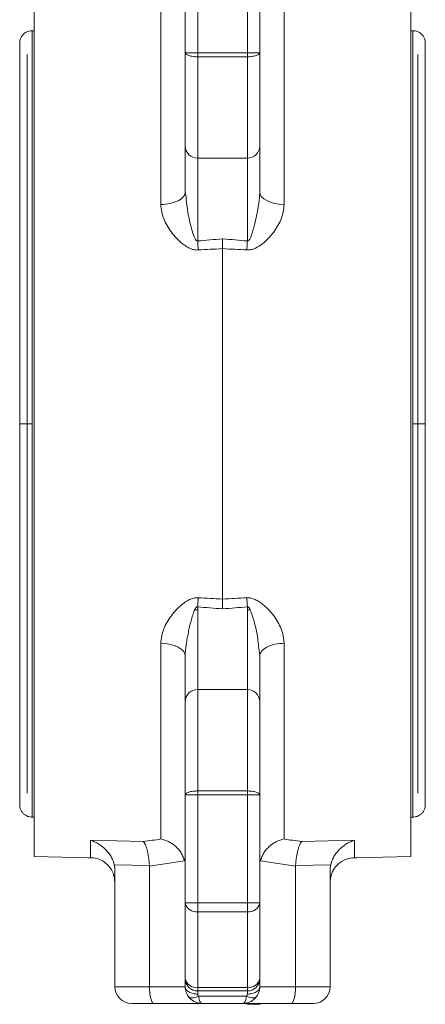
# Model space of a CAD drawing. Header units: millimetres. Extents: x 150 to 972, y 37 to 799.
# Tile 22 of 29: x 821 to 870, y 354 to 473. Entities that reach past the tile are written whole.
import ezdxf

# ---------------------------------------------------------------- set-up
doc = ezdxf.new("R2010")
doc.units = ezdxf.units.MM

msp = doc.modelspace()

# ---------------------------------------------------------------- linework, layer by layer
at = {"color": 7, "linetype": 'Continuous', "lineweight": 15}
for p, q in [((840.89, 469.29), (840.89, 482.34)), ((842.39, 469.29), (842.39, 482.34)), ((848.39, 469.29), (848.39, 482.34)), ((849.89, 469.29), (849.89, 482.34)), ((822.64, 372.21), (822.64, 476.71)), ((868.14, 476.71), (868.14, 424.46)), ((837.95, 474.61), (837.95, 450.97)), ((852.82, 450.97), (852.82, 474.61)), ((822.64, 471.96), (822.39, 471.96)), ((868.39, 471.96), (868.14, 471.96)), ((842.39, 469.29), (840.89, 469.29)), ((842.39, 468.81), (842.39, 469.29)), ((848.39, 469.29), (842.39, 469.29)), ((842.39, 468.81), (848.39, 468.81)), ((842.39, 456.55), (842.39, 468.81)), ((848.39, 468.81), (848.39, 469.29)), ((849.89, 469.29), (848.39, 469.29)), ((848.39, 468.81), (848.39, 456.55)), ((848.39, 456.55), (842.39, 456.55)), ((842.39, 456.55), (842.39, 446.56)), ((848.39, 456.55), (848.39, 446.56)), ((840.89, 452.48), (840.98, 451.84)), ((845.39, 403.3), (845.39, 445.63)), ((868.14, 424.46), (868.14, 372.21)), ((842.39, 402.37), (842.39, 402.02)), ((842.39, 392.37), (842.39, 402.02)), ((848.39, 402.02), (848.39, 402.37)), ((848.39, 402.02), (848.39, 392.37)), ((837.95, 397.96), (837.95, 374.32)), ((852.82, 374.32), (852.82, 397.96)), ((849.89, 396.44), (849.81, 397.09)), ((842.39, 392.37), (848.39, 392.37)), ((842.39, 380.12), (842.39, 392.37)), ((848.39, 392.37), (848.39, 380.12)), ((840.89, 379.64), (842.39, 379.64)), ((840.89, 379.64), (840.89, 366.59)), ((842.39, 380.12), (842.39, 379.64)), ((848.39, 380.12), (842.39, 380.12)), ((842.39, 379.64), (848.39, 379.64)), ((842.39, 379.64), (842.39, 366.59)), ((848.39, 379.64), (848.39, 380.12)), ((848.39, 379.64), (849.89, 379.64)), ((848.39, 366.59), (848.39, 379.64)), ((849.89, 379.64), (849.89, 366.59)), ((822.39, 376.96), (822.64, 376.96)), ((868.14, 376.96), (868.39, 376.96)), ((835.82, 374.01), (829.45, 374.16)), ((861.32, 374.16), (854.96, 374.01)), ((822.64, 372.21), (829.45, 372.06)), ((836.56, 371.11), (832.31, 371.21)), ((858.47, 371.21), (854.22, 371.11)), ((861.32, 372.06), (868.14, 372.21)), ((832.39, 356.46), (832.39, 370.49)), ((836.56, 356.46), (836.56, 371.03)), ((854.22, 356.46), (854.22, 371.03)), ((858.39, 356.46), (858.39, 370.49)), ((842.39, 366.59), (840.89, 366.59)), ((840.89, 366.59), (840.89, 357.46)), ((842.39, 366.59), (842.39, 365.52)), ((848.39, 366.59), (842.39, 366.59)), ((848.39, 366.59), (848.39, 365.52)), ((849.89, 366.59), (848.39, 366.59)), ((849.89, 366.59), (849.89, 357.46)), ((842.39, 365.52), (848.39, 365.52)), ((842.39, 365.52), (842.39, 356.4)), ((848.39, 356.4), (848.39, 365.52)), ((840.89, 357.27), (840.89, 356.46)), ((849.89, 357.27), (849.89, 356.46)), ((832.39, 356.46), (836.56, 356.46)), ((836.56, 356.46), (840.89, 356.46)), ((848.39, 356.4), (842.39, 356.4)), ((842.39, 356.4), (842.39, 355.96)), ((842.39, 355.96), (848.39, 355.96)), ((848.39, 356.4), (848.39, 355.96)), ((849.89, 356.46), (854.22, 356.46)), ((854.22, 356.46), (858.39, 356.46)), ((837.09, 354.46), (834.39, 354.46)), ((842.89, 354.46), (837.09, 354.46)), ((842.48, 355.33), (848.3, 355.33)), ((847.89, 354.46), (842.89, 354.46)), ((853.68, 354.46), (847.89, 354.46)), ((848.32, 354.36), (848.32, 354.46)), ((848.35, 354.46), (848.35, 354.35)), ((848.35, 354.36), (848.35, 354.46)), ((848.38, 354.36), (848.38, 354.46)), ((848.41, 354.36), (848.41, 354.46)), ((848.41, 354.36), (848.41, 354.46)), ((849.76, 354.36), (849.76, 354.46)), ((849.76, 354.36), (849.76, 354.46)), ((849.92, 354.36), (849.92, 354.46)), ((856.39, 354.46), (853.68, 354.46)), ((848.41, 354.36), (849.76, 354.36)), ((848.41, 354.36), (848.41, 354.36)), ((849.76, 354.36), (849.92, 354.36)), ((849.76, 354.36), (849.76, 354.36))]:
    msp.add_line(p, q, dxfattribs=at)
at = {"color": 8, "linetype": 'Continuous', "lineweight": 15}
for p, q in [((822.39, 424.46), (822.39, 471.96)), ((868.39, 471.96), (868.39, 424.46)), ((821.79, 469.09), (821.79, 424.46)), ((868.99, 424.46), (868.99, 469.09)), ((821.79, 424.46), (821.79, 379.84)), ((822.39, 376.96), (822.39, 424.46)), ((868.39, 424.46), (868.39, 376.96)), ((868.99, 379.84), (868.99, 424.46)), ((829.45, 374.16), (829.45, 372.06)), ((861.32, 372.06), (861.32, 374.16)), ((842.39, 355.59), (842.39, 355.96)), ((848.39, 355.96), (848.39, 355.59))]:
    msp.add_line(p, q, dxfattribs=at)
at = {"color": 7, "linetype": 'Continuous', "lineweight": 15, "flags": 128}
for points in [[(852.82, 450.97), (852.25, 451.01), (851.69, 451.1), (851.19, 451.24), (850.74, 451.43), (850.38, 451.65), (850.11, 451.91), (849.94, 452.19), (849.89, 452.48)], [(848.32, 445.47), (848.33, 445.6), (848.34, 445.73), (848.35, 445.87), (848.35, 446), (848.36, 446.14), (848.37, 446.28), (848.38, 446.42), (848.39, 446.56)], [(842.45, 403.46), (842.45, 403.33), (842.44, 403.2), (842.43, 403.06), (842.42, 402.92), (842.41, 402.79), (842.41, 402.65), (842.4, 402.51), (842.39, 402.37)], [(837.95, 397.96), (838.53, 397.92), (839.08, 397.83), (839.59, 397.69), (840.03, 397.5), (840.4, 397.27), (840.67, 397.01), (840.83, 396.73), (840.89, 396.44)], [(841.24, 355.33), (841.32, 355.25), (841.43, 355.19), (841.56, 355.15), (841.71, 355.14), (841.89, 355.15), (842.08, 355.19), (842.27, 355.25), (842.48, 355.33)], [(848.3, 355.33), (848.5, 355.25), (848.7, 355.19), (848.89, 355.15), (849.06, 355.14), (849.22, 355.15), (849.35, 355.19), (849.46, 355.25), (849.54, 355.33)]]:
    msp.add_lwpolyline(points, dxfattribs=at)
at = {"color": 7, "linetype": 'Continuous', "lineweight": 15}
for centre, radius, start, end in [((842.36, 458.03), 1.47, 181.0506, 271.0134), ((848.41, 458.03), 1.47, 268.9866, 358.9494), ((842.36, 390.9), 1.47, 88.9866, 178.9494), ((848.41, 390.9), 1.47, 1.0506, 91.0134), ((842.2, 366.85), 1.34, 191.4218, 278.0495), ((848.58, 366.85), 1.34, 261.9505, 348.5782), ((842.2, 357.73), 1.34, 191.4218, 278.0495), ((842.39, 357.46), 1.5, 180, 270), ((848.58, 357.73), 1.34, 261.9505, 348.5782), ((848.39, 357.46), 1.5, 270, 0), ((834.39, 356.46), 2, 180, 270), ((856.39, 356.46), 2, 270, 0)]:
    msp.add_arc(centre, radius, start, end, dxfattribs=at)
for centre, start_param, end_param in [((837.09, 356.46), 1.570796, 3.141593), ((853.68, 356.46), 3.141593, 4.712389)]:
    msp.add_ellipse(centre, major_axis=(0, 2), ratio=0.267949, start_param=start_param, end_param=end_param, dxfattribs=at)
for points, knots in [([(822.39, 471.96), (822.22, 471.95), (821.94, 471.92), (821.59, 471.75), (821.33, 471.54), (821.1, 471.26), (820.94, 470.92), (820.87, 470.55), (820.9, 470.3), (820.92, 470.17)], [0, 0, 0, 0, 0.195428, 0.311032, 0.437709, 0.57356, 0.7154, 0.859048, 1, 1, 1, 1]), ([(869.86, 470.17), (869.88, 470.3), (869.91, 470.55), (869.83, 470.92), (869.68, 471.26), (869.45, 471.54), (869.19, 471.75), (868.84, 471.92), (868.56, 471.95), (868.39, 471.96)], [0, 0, 0, 0, 0.140952, 0.2846, 0.42644, 0.562291, 0.688968, 0.804572, 1, 1, 1, 1]), ([(820.91, 470.14), (820.91, 470.12), (820.9, 470.07), (820.89, 469.37), (820.89, 468.4), (820.89, 467.31), (820.89, 466.21), (820.89, 464.37), (820.89, 461.29), (820.89, 456.89), (820.89, 452.47), (820.89, 448.38), (820.89, 444.97), (820.89, 442.43), (820.89, 440.86), (820.89, 439.19), (820.89, 436.89), (820.89, 433.64), (820.89, 429.33), (820.89, 426.15), (820.89, 424.46)], [0, 0, 0, 0, 0.06225, 0.127697, 0.183902, 0.230898, 0.26885, 0.301974, 0.404356, 0.509124, 0.578785, 0.64843, 0.716975, 0.74148, 0.765236, 0.78829, 0.81628, 0.866567, 0.928966, 1, 1, 1, 1]), ([(869.89, 424.46), (869.89, 426.21), (869.89, 429.35), (869.89, 433.44), (869.89, 436.69), (869.89, 439.46), (869.89, 443.51), (869.89, 448.71), (869.89, 453.97), (869.89, 458.02), (869.89, 460.99), (869.89, 463.16), (869.89, 464.83), (869.89, 466.26), (869.89, 467.73), (869.88, 469.04), (869.87, 470), (869.87, 470.09), (869.86, 470.14)], [0, 0, 0, 0, 0.07301, 0.131746, 0.173704, 0.213118, 0.253283, 0.355157, 0.45732, 0.52549, 0.590211, 0.649587, 0.684729, 0.729451, 0.78408, 0.84886, 0.923849, 1, 1, 1, 1]), ([(840.89, 469.29), (840.89, 469.23), (840.92, 469.17), (841.07, 469.06), (841.18, 469), (841.47, 468.91), (841.65, 468.87), (842.02, 468.82), (842.21, 468.81), (842.39, 468.81)], [0, 0, 0, 0, 0.25, 0.25, 0.5, 0.5, 0.75, 0.75, 1, 1, 1, 1]), ([(840.89, 458), (840.89, 458.04), (840.89, 458.11), (840.89, 458.24), (840.89, 458.37), (840.89, 458.51), (840.89, 458.75), (840.89, 459.09), (840.89, 459.58), (840.89, 460.13), (840.89, 460.95), (840.89, 462.12), (840.89, 463.45), (840.89, 464.59), (840.89, 465.48), (840.89, 466.41), (840.89, 467.24), (840.89, 467.99), (840.89, 468.63), (840.89, 469.07), (840.89, 469.29)], [0, 0, 0, 0, 0.0243571, 0.048696, 0.0730304, 0.0973742, 0.1217412, 0.1839755, 0.2462412, 0.3094355, 0.3726616, 0.5000025, 0.6273435, 0.6905377, 0.7537639, 0.8159982, 0.8782638, 0.9188463, 0.9594037, 1, 1, 1, 1]), ([(848.39, 468.81), (848.57, 468.81), (848.76, 468.82), (849.13, 468.87), (849.3, 468.91), (849.6, 469), (849.71, 469.06), (849.86, 469.17), (849.89, 469.23), (849.89, 469.29)], [0, 0, 0, 0, 0.25, 0.25, 0.5, 0.5, 0.75, 0.75, 1, 1, 1, 1]), ([(849.89, 469.29), (849.89, 467.99), (849.89, 466.71), (849.89, 464.28), (849.89, 463.15), (849.89, 461.15), (849.89, 460.29), (849.89, 458.89), (849.89, 458.36), (849.89, 458)], [0, 0, 0, 0, 0.25, 0.25, 0.5, 0.5, 0.75, 0.75, 1, 1, 1, 1]), ([(840.89, 452.48), (840.89, 452.58), (840.89, 452.78), (840.89, 453.07), (840.89, 453.35), (840.89, 453.63), (840.89, 453.9), (840.89, 454.16), (840.89, 454.64), (840.89, 455.29), (840.89, 456.04), (840.89, 456.7), (840.89, 457.15), (840.89, 457.46), (840.89, 457.67), (840.89, 457.85), (840.89, 457.95), (840.89, 458)], [0, 0, 0, 0, 0.03696, 0.073842, 0.110679, 0.147501, 0.184342, 0.221233, 0.258207, 0.386155, 0.514161, 0.638468, 0.762834, 0.822182, 0.881403, 0.940631, 1, 1, 1, 1]), ([(849.89, 458), (849.89, 457.81), (849.89, 457.56), (849.89, 456.9), (849.89, 456.5), (849.89, 455.56), (849.89, 455.02), (849.89, 453.83), (849.89, 453.17), (849.89, 452.48)], [0, 0, 0, 0, 0.25, 0.25, 0.5, 0.5, 0.75, 0.75, 1, 1, 1, 1]), ([(837.95, 450.97), (838.3, 450.98), (838.68, 451.01), (839.4, 451.16), (839.75, 451.28), (840.32, 451.57), (840.54, 451.75), (840.83, 452.12), (840.89, 452.31), (840.89, 452.48)], [0, 0, 0, 0, 0.25, 0.25, 0.5, 0.5, 0.75, 0.75, 1, 1, 1, 1]), ([(848.39, 446.56), (848.4, 446.56), (848.42, 446.55), (848.45, 446.56), (848.49, 446.57), (848.53, 446.59), (848.6, 446.66), (848.68, 446.78), (848.77, 446.95), (848.86, 447.19), (848.97, 447.51), (849.08, 447.88), (849.19, 448.26), (849.31, 448.76), (849.46, 449.4), (849.62, 450.16), (849.73, 450.81), (849.81, 451.32), (849.85, 451.71), (849.88, 452.1), (849.89, 452.36), (849.89, 452.48)], [0, 0, 0, 0, 0.005224, 0.010432, 0.015898, 0.023255, 0.031745, 0.063153, 0.090931, 0.125714, 0.188325, 0.250854, 0.313271, 0.375644, 0.500394, 0.625295, 0.750228, 0.814911, 0.874977, 0.940125, 1, 1, 1, 1]), ([(842.45, 445.47), (842.27, 445.46), (842.1, 445.47), (841.75, 445.55), (841.58, 445.61), (841.26, 445.76), (841.11, 445.84), (840.83, 446.02), (840.69, 446.12), (840.3, 446.43), (840.06, 446.66), (839.61, 447.13), (839.4, 447.37), (838.83, 448.13), (838.52, 448.67), (838.08, 449.81), (837.95, 450.38), (837.95, 450.97)], [0, 0, 0, 0, 0.0625, 0.0625, 0.125, 0.125, 0.1875, 0.1875, 0.25, 0.25, 0.375, 0.375, 0.5, 0.5, 0.75, 0.75, 1, 1, 1, 1]), ([(852.82, 450.97), (852.82, 450.38), (852.7, 449.81), (852.37, 448.96), (852.23, 448.68), (851.93, 448.14), (851.76, 447.88), (851.38, 447.38), (851.17, 447.13), (850.72, 446.66), (850.48, 446.43), (849.95, 446.02), (849.67, 445.83), (849.2, 445.61), (849.03, 445.55), (848.69, 445.48), (848.5, 445.46), (848.32, 445.47)], [0, 0, 0, 0, 0.25, 0.25, 0.375, 0.375, 0.5, 0.5, 0.625, 0.625, 0.75, 0.75, 0.875, 0.875, 0.9375, 0.9375, 1, 1, 1, 1]), ([(845.39, 446.81), (844.88, 446.77), (843.88, 446.69), (842.88, 446.6), (842.39, 446.56)], [0, 0, 0, 0, 0.5089, 1, 1, 1, 1]), ([(848.39, 446.56), (847.9, 446.6), (846.9, 446.69), (845.9, 446.77), (845.39, 446.81)], [0, 0, 0, 0, 0.4911, 1, 1, 1, 1]), ([(845.39, 446.81), (845.39, 446.75), (845.39, 446.64), (845.39, 446.49), (845.39, 446.37), (845.39, 446.28), (845.39, 446.23), (845.39, 446.11), (845.39, 445.91), (845.39, 445.72), (845.39, 445.63)], [0, 0, 0, 0, 0.15198, 0.276907, 0.374401, 0.444284, 0.486493, 0.501019, 0.767889, 1, 1, 1, 1]), ([(842.45, 445.47), (842.94, 445.5), (843.91, 445.55), (844.89, 445.6), (845.39, 445.63)], [0, 0, 0, 0, 0.491731, 1, 1, 1, 1]), ([(845.39, 445.63), (845.89, 445.6), (846.86, 445.55), (847.84, 445.5), (848.32, 445.47)], [0, 0, 0, 0, 0.508269, 1, 1, 1, 1]), ([(820.89, 424.46), (820.89, 422.72), (820.89, 419.58), (820.89, 415.49), (820.89, 412.24), (820.89, 409.47), (820.89, 405.42), (820.89, 400.22), (820.89, 394.96), (820.89, 390.91), (820.89, 387.94), (820.89, 385.77), (820.89, 384.09), (820.89, 382.66), (820.89, 381.2), (820.89, 379.89), (820.9, 378.93), (820.91, 378.83), (820.92, 378.79)], [0, 0, 0, 0, 0.07301, 0.131746, 0.173704, 0.213118, 0.253283, 0.355157, 0.45732, 0.52549, 0.590211, 0.649587, 0.684729, 0.729451, 0.78408, 0.84886, 0.923849, 1, 1, 1, 1]), ([(869.86, 378.79), (869.87, 378.81), (869.88, 378.86), (869.88, 379.55), (869.89, 380.53), (869.89, 381.62), (869.89, 382.72), (869.89, 384.56), (869.89, 387.64), (869.89, 392.04), (869.89, 396.46), (869.89, 400.55), (869.89, 403.96), (869.89, 406.5), (869.89, 408.07), (869.89, 409.74), (869.89, 412.04), (869.89, 415.28), (869.89, 419.6), (869.89, 422.77), (869.89, 424.46)], [0, 0, 0, 0, 0.06225, 0.127697, 0.183902, 0.230898, 0.26885, 0.301974, 0.404356, 0.509124, 0.578785, 0.64843, 0.716975, 0.74148, 0.765236, 0.78829, 0.81628, 0.866567, 0.928966, 1, 1, 1, 1]), ([(837.95, 397.96), (837.95, 398.54), (838.08, 399.12), (838.41, 399.97), (838.54, 400.25), (838.85, 400.78), (839.02, 401.04), (839.4, 401.55), (839.6, 401.8), (840.06, 402.27), (840.3, 402.49), (840.82, 402.91), (841.1, 403.1), (841.58, 403.31), (841.74, 403.38), (842.09, 403.45), (842.27, 403.47), (842.45, 403.46)], [0, 0, 0, 0, 0.25, 0.25, 0.375, 0.375, 0.5, 0.5, 0.625, 0.625, 0.75, 0.75, 0.875, 0.875, 0.9375, 0.9375, 1, 1, 1, 1]), ([(845.39, 403.3), (844.89, 403.32), (843.91, 403.38), (842.94, 403.43), (842.45, 403.46)], [0, 0, 0, 0, 0.508269, 1, 1, 1, 1]), ([(848.32, 403.46), (847.84, 403.43), (846.86, 403.38), (845.89, 403.32), (845.39, 403.3)], [0, 0, 0, 0, 0.491731, 1, 1, 1, 1]), ([(845.39, 403.3), (845.39, 403.25), (845.39, 403.17), (845.39, 403.03), (845.39, 402.88), (845.39, 402.73), (845.39, 402.47), (845.39, 402.27), (845.39, 402.12)], [0, 0, 0, 0, 0.111713, 0.232199, 0.361405, 0.499222, 0.625849, 1, 1, 1, 1]), ([(848.32, 403.46), (848.5, 403.47), (848.68, 403.45), (849.03, 403.38), (849.2, 403.32), (849.51, 403.17), (849.66, 403.09), (849.95, 402.9), (850.09, 402.8), (850.48, 402.5), (850.72, 402.27), (851.17, 401.8), (851.38, 401.55), (851.95, 400.79), (852.25, 400.26), (852.7, 399.12), (852.82, 398.54), (852.82, 397.96)], [0, 0, 0, 0, 0.0625, 0.0625, 0.125, 0.125, 0.1875, 0.1875, 0.25, 0.25, 0.375, 0.375, 0.5, 0.5, 0.75, 0.75, 1, 1, 1, 1]), ([(842.03, 402.02), (842.02, 401.99), (841.99, 401.92), (841.94, 401.81), (841.89, 401.68), (841.84, 401.53), (841.73, 401.19), (841.62, 400.78), (841.5, 400.32), (841.39, 399.86), (841.26, 399.27), (841.12, 398.57), (841.02, 397.98), (840.96, 397.51), (840.92, 397.15), (840.89, 396.8), (840.89, 396.56), (840.89, 396.44)], [0, 0, 0, 0, 0.018432, 0.039269, 0.062564, 0.091778, 0.125249, 0.250254, 0.312675, 0.37509, 0.499979, 0.625036, 0.750017, 0.814568, 0.874852, 0.939852, 1, 1, 1, 1]), ([(842.39, 402.37), (842.38, 402.37), (842.36, 402.37), (842.32, 402.37), (842.29, 402.36), (842.25, 402.34), (842.21, 402.3), (842.16, 402.24), (842.09, 402.14), (842.06, 402.06), (842.03, 402.02)], [0, 0, 0, 0, 0.060218, 0.120277, 0.183245, 0.251806, 0.365859, 0.501886, 0.724573, 1, 1, 1, 1]), ([(842.39, 402.37), (842.88, 402.32), (843.88, 402.24), (844.88, 402.16), (845.39, 402.12)], [0, 0, 0, 0, 0.4911, 1, 1, 1, 1]), ([(845.39, 402.12), (845.9, 402.16), (846.9, 402.24), (847.9, 402.32), (848.39, 402.37)], [0, 0, 0, 0, 0.5089, 1, 1, 1, 1]), ([(848.74, 402.02), (848.72, 402.06), (848.68, 402.14), (848.62, 402.24), (848.57, 402.3), (848.51, 402.34), (848.45, 402.37), (848.41, 402.37), (848.39, 402.37)], [0, 0, 0, 0, 0.276735, 0.500288, 0.636556, 0.750769, 0.880987, 1, 1, 1, 1]), ([(852.82, 397.96), (852.47, 397.95), (852.1, 397.92), (851.37, 397.76), (851.03, 397.65), (850.46, 397.35), (850.24, 397.18), (849.95, 396.81), (849.89, 396.62), (849.89, 396.44)], [0, 0, 0, 0, 0.25, 0.25, 0.5, 0.5, 0.75, 0.75, 1, 1, 1, 1]), ([(840.89, 390.93), (840.89, 391.11), (840.89, 391.37), (840.89, 392.03), (840.89, 392.43), (840.89, 393.37), (840.89, 393.91), (840.89, 395.11), (840.89, 395.76), (840.89, 396.44)], [0, 0, 0, 0, 0.25, 0.25, 0.5, 0.5, 0.75, 0.75, 1, 1, 1, 1]), ([(849.89, 396.44), (849.89, 395.76), (849.89, 395.11), (849.89, 393.91), (849.89, 393.37), (849.89, 392.43), (849.89, 392.03), (849.89, 391.37), (849.89, 391.11), (849.89, 390.93)], [0, 0, 0, 0, 0.25, 0.25, 0.5, 0.5, 0.75, 0.75, 1, 1, 1, 1]), ([(840.89, 379.64), (840.89, 380.94), (840.89, 382.22), (840.89, 384.64), (840.89, 385.78), (840.89, 387.78), (840.89, 388.64), (840.89, 390.04), (840.89, 390.57), (840.89, 390.93)], [0, 0, 0, 0, 0.25, 0.25, 0.5, 0.5, 0.75, 0.75, 1, 1, 1, 1]), ([(849.89, 390.93), (849.89, 390.89), (849.89, 390.82), (849.89, 390.69), (849.89, 390.56), (849.89, 390.41), (849.89, 390.18), (849.89, 389.84), (849.89, 389.35), (849.89, 388.79), (849.89, 387.97), (849.89, 386.81), (849.89, 385.48), (849.89, 384.34), (849.89, 383.44), (849.89, 382.52), (849.89, 381.68), (849.89, 380.94), (849.89, 380.29), (849.89, 379.86), (849.89, 379.64)], [0, 0, 0, 0, 0.024357, 0.048696, 0.07303, 0.097374, 0.121741, 0.183976, 0.246241, 0.309435, 0.372662, 0.500003, 0.627343, 0.690538, 0.753764, 0.815998, 0.878264, 0.918846, 0.959404, 1, 1, 1, 1]), ([(842.39, 380.12), (842.21, 380.12), (842.02, 380.11), (841.65, 380.06), (841.47, 380.02), (841.18, 379.93), (841.07, 379.87), (840.92, 379.75), (840.89, 379.69), (840.89, 379.64)], [0, 0, 0, 0, 0.25, 0.25, 0.5, 0.5, 0.75, 0.75, 1, 1, 1, 1]), ([(849.89, 379.64), (849.89, 379.69), (849.86, 379.75), (849.71, 379.87), (849.6, 379.93), (849.3, 380.02), (849.13, 380.06), (848.76, 380.11), (848.57, 380.12), (848.39, 380.12)], [0, 0, 0, 0, 0.25, 0.25, 0.5, 0.5, 0.75, 0.75, 1, 1, 1, 1]), ([(820.92, 378.75), (820.9, 378.63), (820.87, 378.38), (820.94, 378.01), (821.1, 377.67), (821.33, 377.39), (821.59, 377.18), (821.94, 377.01), (822.22, 376.98), (822.39, 376.96)], [0, 0, 0, 0, 0.140952, 0.2846, 0.42644, 0.562291, 0.688968, 0.804572, 1, 1, 1, 1]), ([(868.39, 376.96), (868.56, 376.98), (868.84, 377.01), (869.19, 377.18), (869.45, 377.39), (869.68, 377.67), (869.83, 378.01), (869.91, 378.38), (869.88, 378.63), (869.86, 378.75)], [0, 0, 0, 0, 0.1954277, 0.3110321, 0.4377085, 0.5735602, 0.7153998, 0.8590477, 1, 1, 1, 1]), ([(832.31, 371.21), (832.29, 371.26), (832.27, 371.36), (832.23, 371.5), (832.17, 371.65), (832.1, 371.83), (831.99, 372.06), (831.8, 372.4), (831.52, 372.79), (831.14, 373.19), (830.74, 373.52), (830.39, 373.75), (830.11, 373.9), (829.88, 374), (829.67, 374.09), (829.52, 374.14), (829.45, 374.16)], [0, 0, 0, 0, 0.030248, 0.061161, 0.092762, 0.125071, 0.186016, 0.250538, 0.375099, 0.500416, 0.62474, 0.749271, 0.812018, 0.874672, 0.943159, 1, 1, 1, 1]), ([(837.95, 374.32), (837.6, 374.26), (836.89, 374.16), (836.18, 374.06), (835.82, 374.01)], [0, 0, 0, 0, 0.495122, 1, 1, 1, 1]), ([(836.56, 371.11), (836.55, 371.17), (836.55, 371.27), (836.53, 371.43), (836.52, 371.59), (836.5, 371.76), (836.48, 371.92), (836.45, 372.18), (836.39, 372.53), (836.3, 372.94), (836.19, 373.31), (836.09, 373.56), (836.01, 373.73), (835.95, 373.84), (835.89, 373.94), (835.84, 373.99), (835.82, 374.01)], [0, 0, 0, 0, 0.040215, 0.081069, 0.122521, 0.164525, 0.207032, 0.249989, 0.370026, 0.499804, 0.624755, 0.749507, 0.812675, 0.87482, 0.937554, 1, 1, 1, 1]), ([(840.8, 371.69), (840.79, 371.73), (840.76, 371.81), (840.72, 371.94), (840.68, 372.06), (840.61, 372.22), (840.51, 372.42), (840.34, 372.73), (840.07, 373.09), (839.71, 373.46), (839.3, 373.77), (838.94, 373.98), (838.64, 374.11), (838.41, 374.2), (838.18, 374.27), (838.02, 374.3), (837.95, 374.32)], [0, 0, 0, 0, 0.0307945, 0.0618957, 0.0932916, 0.1249691, 0.1866185, 0.2501242, 0.3749351, 0.5002331, 0.624963, 0.750252, 0.8127079, 0.8749707, 0.9427365, 1, 1, 1, 1]), ([(849.98, 371.69), (849.99, 371.73), (850.01, 371.81), (850.05, 371.94), (850.1, 372.06), (850.17, 372.22), (850.26, 372.42), (850.44, 372.73), (850.7, 373.09), (851.07, 373.46), (851.48, 373.77), (851.82, 373.97), (852.11, 374.1), (852.35, 374.19), (852.6, 374.27), (852.75, 374.3), (852.82, 374.32)], [0, 0, 0, 0, 0.030748, 0.061833, 0.093244, 0.12497, 0.186574, 0.250126, 0.374938, 0.500236, 0.624967, 0.750257, 0.79422, 0.87497, 0.944932, 1, 1, 1, 1]), ([(854.96, 374.01), (854.6, 374.06), (853.89, 374.16), (853.17, 374.26), (852.82, 374.32)], [0, 0, 0, 0, 0.5048779, 1, 1, 1, 1]), ([(854.22, 371.11), (854.22, 371.17), (854.23, 371.27), (854.24, 371.43), (854.26, 371.59), (854.27, 371.76), (854.29, 371.92), (854.33, 372.18), (854.39, 372.53), (854.48, 372.94), (854.59, 373.31), (854.67, 373.53), (854.75, 373.71), (854.82, 373.83), (854.89, 373.94), (854.94, 373.99), (854.96, 374.01)], [0, 0, 0, 0, 0.040158, 0.080969, 0.122395, 0.164393, 0.206917, 0.249915, 0.369889, 0.499689, 0.624717, 0.749418, 0.781233, 0.874783, 0.94392, 1, 1, 1, 1]), ([(858.47, 371.21), (858.48, 371.26), (858.51, 371.36), (858.55, 371.5), (858.6, 371.65), (858.68, 371.83), (858.78, 372.06), (858.98, 372.4), (859.26, 372.79), (859.63, 373.19), (860.03, 373.52), (860.38, 373.75), (860.67, 373.9), (860.89, 374), (861.11, 374.09), (861.25, 374.14), (861.32, 374.16)], [0, 0, 0, 0, 0.030339, 0.061284, 0.092855, 0.125071, 0.186122, 0.250539, 0.375099, 0.500416, 0.62474, 0.749271, 0.812017, 0.874672, 0.942188, 1, 1, 1, 1]), ([(829.15, 372.06), (829.44, 372.05), (830.04, 372.05), (830.91, 371.71), (831.7, 371.07), (832.28, 370.14), (832.35, 369.41), (832.39, 369.06)], [0, 0, 0, 0, 0.172561, 0.361182, 0.558277, 0.7876, 1, 1, 1, 1]), ([(840.8, 371.69), (840.45, 371.63), (839.74, 371.51), (838.68, 371.34), (837.62, 371.18), (836.91, 371.08), (836.56, 371.03)], [0, 0, 0, 0, 0.249153, 0.498864, 0.749143, 1, 1, 1, 1]), ([(836.56, 371.03), (836.56, 371.05), (836.56, 371.07), (836.56, 371.1), (836.56, 371.11)], [0, 0, 0, 0, 0.500569, 1, 1, 1, 1]), ([(854.22, 371.03), (853.86, 371.08), (853.15, 371.18), (852.09, 371.34), (851.03, 371.51), (850.33, 371.63), (849.98, 371.69)], [0, 0, 0, 0, 0.250857, 0.501136, 0.750847, 1, 1, 1, 1]), ([(854.22, 371.11), (854.22, 371.1), (854.22, 371.07), (854.22, 371.05), (854.22, 371.03)], [0, 0, 0, 0, 0.499431, 1, 1, 1, 1]), ([(858.39, 369.06), (858.41, 369.36), (858.47, 369.97), (858.9, 370.83), (859.61, 371.56), (860.57, 372.03), (861.28, 372.05), (861.62, 372.06)], [0, 0, 0, 0, 0.179066, 0.371816, 0.569571, 0.795045, 1, 1, 1, 1]), ([(842.39, 355.59), (842.21, 355.59), (842.02, 355.61), (841.65, 355.69), (841.47, 355.76), (841.18, 355.93), (841.07, 356.03), (840.92, 356.25), (840.89, 356.36), (840.89, 356.46)], [0, 0, 0, 0, 0.25, 0.25, 0.5, 0.5, 0.75, 0.75, 1, 1, 1, 1]), ([(841.24, 355.33), (841.12, 355.51), (841.03, 355.69), (840.92, 356.07), (840.89, 356.27), (840.89, 356.46)], [0, 0, 0, 0, 0.5, 0.5, 1, 1, 1, 1]), ([(849.89, 356.46), (849.89, 356.36), (849.86, 356.25), (849.71, 356.03), (849.6, 355.93), (849.3, 355.76), (849.13, 355.69), (848.76, 355.61), (848.57, 355.59), (848.39, 355.59)], [0, 0, 0, 0, 0.25, 0.25, 0.5, 0.5, 0.75, 0.75, 1, 1, 1, 1]), ([(849.89, 356.46), (849.89, 356.27), (849.86, 356.07), (849.74, 355.69), (849.66, 355.51), (849.54, 355.33)], [0, 0, 0, 0, 0.5, 0.5, 1, 1, 1, 1]), ([(842.89, 354.46), (842.56, 354.46), (842.24, 354.54), (841.67, 354.85), (841.42, 355.07), (841.24, 355.33)], [0, 0, 0, 0, 0.5, 0.5, 1, 1, 1, 1]), ([(842.48, 355.33), (842.47, 355.35), (842.45, 355.37), (842.43, 355.41), (842.41, 355.46), (842.39, 355.52), (842.39, 355.57), (842.39, 355.59)], [0, 0, 0, 0, 0.166219, 0.333169, 0.502407, 0.750217, 1, 1, 1, 1]), ([(842.48, 355.33), (842.52, 355.07), (842.58, 354.85), (842.73, 354.54), (842.81, 354.46), (842.89, 354.46)], [0, 0, 0, 0, 0.5, 0.5, 1, 1, 1, 1]), ([(849.54, 355.33), (849.36, 355.07), (849.11, 354.85), (848.53, 354.54), (848.21, 354.46), (847.89, 354.46)], [0, 0, 0, 0, 0.5, 0.5, 1, 1, 1, 1]), ([(847.89, 354.46), (847.97, 354.46), (848.05, 354.54), (848.19, 354.85), (848.26, 355.07), (848.3, 355.33)], [0, 0, 0, 0, 0.5, 0.5, 1, 1, 1, 1])]:
    msp.add_open_spline(points, degree=3, knots=knots, dxfattribs=at)
at = {"color": 8, "linetype": 'Continuous', "lineweight": 15}
for points, knots in [([(840.98, 451.84), (841.07, 451.04), (841.22, 449.63), (841.65, 447.98), (841.95, 447.04), (842.15, 446.68), (842.25, 446.59), (842.3, 446.57), (842.34, 446.55), (842.37, 446.56), (842.39, 446.56)], [0, 0, 0, 0, 0.430174, 0.759272, 0.909274, 0.964305, 0.974647, 0.983682, 0.991888, 1, 1, 1, 1]), ([(822.39, 424.46), (822.27, 424.46), (822.01, 424.46), (821.58, 424.46), (821.15, 424.46), (820.89, 424.46), (820.92, 424.46), (820.92, 424.46)], [0, 0, 0, 0, 0.151816, 0.330244, 0.585226, 0.864807, 1, 1, 1, 1]), ([(868.39, 424.46), (868.51, 424.46), (868.77, 424.46), (869.2, 424.46), (869.62, 424.46), (869.89, 424.46), (869.86, 424.46), (869.85, 424.46)], [0, 0, 0, 0, 0.151816, 0.330244, 0.585226, 0.864807, 1, 1, 1, 1]), ([(849.81, 397.09), (849.74, 397.74), (849.62, 398.91), (849.24, 400.56), (848.91, 401.54), (848.74, 402.02)], [0, 0, 0, 0, 0.386157, 0.697956, 1, 1, 1, 1])]:
    msp.add_open_spline(points, degree=3, knots=knots, dxfattribs=at)
at = {"color": 7, "linetype": 'Continuous', "lineweight": 15}
for points in [[(842.45, 445.47), (842.43, 445.81), (842.41, 446.19), (842.39, 446.56)], [(848.32, 403.46), (848.34, 403.12), (848.37, 402.74), (848.39, 402.37)], [(842.03, 402.02), (842.15, 402.02), (842.27, 402.02), (842.39, 402.02)], [(848.74, 402.02), (848.63, 402.02), (848.51, 402.02), (848.39, 402.02)], [(832.31, 371.21), (832.36, 370.97), (832.39, 370.74), (832.39, 370.49)], [(858.39, 370.49), (858.39, 370.74), (858.42, 370.97), (858.47, 371.21)], [(848.3, 355.33), (848.36, 355.41), (848.39, 355.5), (848.39, 355.59)]]:
    msp.add_open_spline(points, degree=3, dxfattribs=at)

doc.saveas('drawing.dxf')
